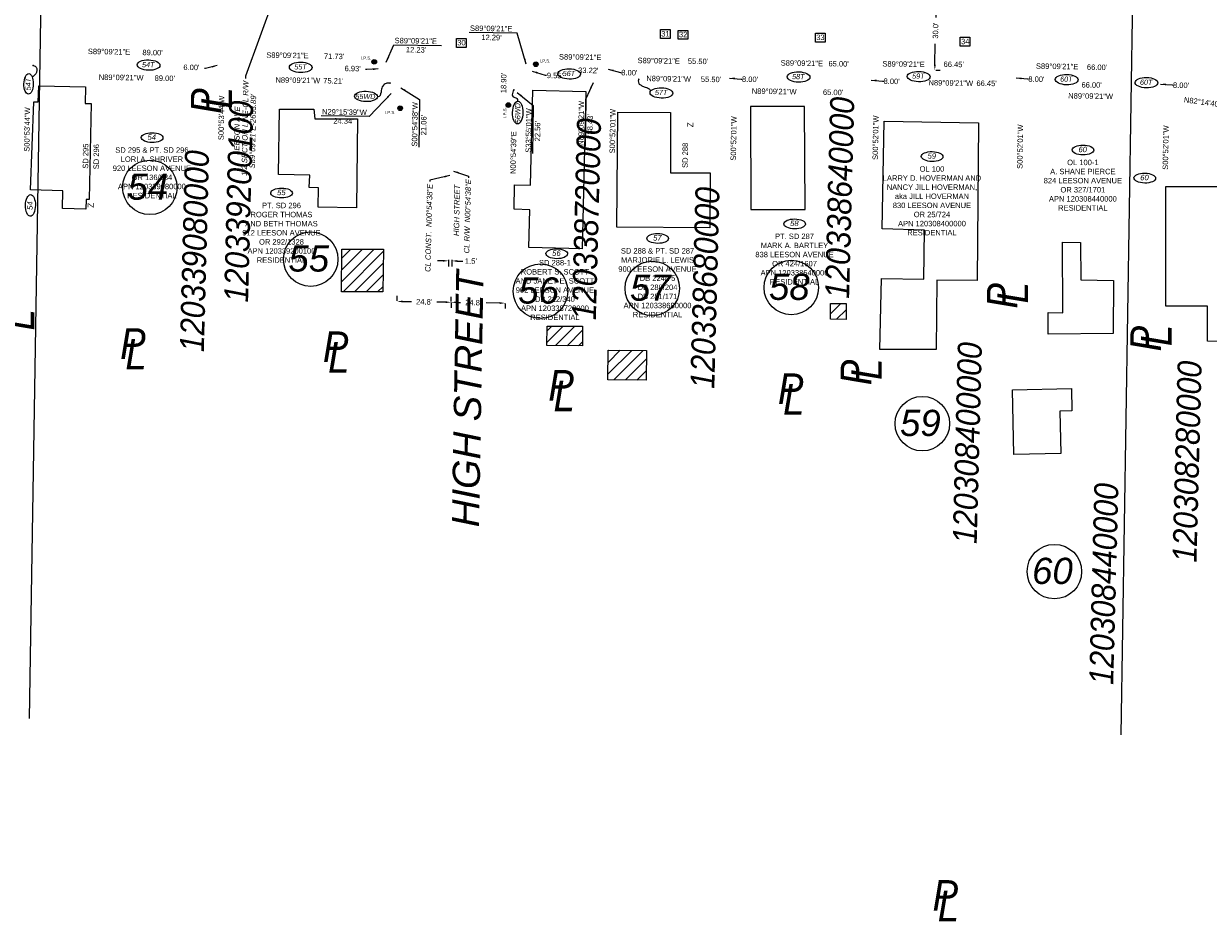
# Model space of a CAD drawing. Header units: feet. Extents: x 1372214 to 1390604, y 439650 to 444412.
# Tile 7 of 12: x 1388695 to 1389238, y 443532 to 443943. Entities that reach past the tile are written whole.
import ezdxf
from ezdxf.enums import TextEntityAlignment as Align

# ---------------------------------------------------------------- set-up
doc = ezdxf.new("R2010")
doc.units = ezdxf.units.FT
doc.header["$MEASUREMENT"] = 0
for name, color, linetype in [('BD_X_Building', 30, 'Continuous'), ('RW_P_Text', 130, 'Continuous'), ('RW_P_Text-Boundary', 20, 'Continuous'), ('RW_X_Text-PropMap', 10, 'Continuous'), ('SC_Scratch20', 7, 'Continuous'), ('SC_Shading1', 253, 'Continuous')]:
    doc.layers.add(name, color=color, linetype=linetype)
doc.styles.add('Slanted', font='font31.shx', dxfattribs={"height": 0.14})
doc.styles.add('Slanted-Normal', font='font31.shx', dxfattribs={"height": 0.14})
doc.styles.get("Standard").update_dxf_attribs({"font": 'arial.ttf'})
doc.styles.add('Style-font31', font='font31.shx')
doc.styles.add('Text - CenterTop 0.14 Italic', font='ariali.ttf', dxfattribs={"height": 0.14})
doc.dimstyles.get("Standard").update_dxf_attribs({"dimtxt": 0.18, "dimasz": 0.18, "dimexe": 0.18, "dimexo": 0.0625, "dimgap": 0.09, "dimtad": 0, "dimtih": 1, "dimtoh": 1, "dimdec": 4, "dimzin": 0, "dimdsep": 46, "dimtxsty": 'Standard', "dimcen": 0.09, "dimadec": 0, "dimazin": 0, "dimtfac": 1, "dimtdec": 4, "dimtofl": 0, "dimtmove": 0, "dimatfit": 3, "dimfxl": 1, "dimtolj": 1, "dimtzin": 0, "dimarcsym": 0})

# ---------------------------------------------------------------- blocks, each defined once
blk = doc.blocks.new('*D828')
at = {"layer": 'Defpoints', "color": 0, "transparency": 16777216}
for p in [(1388889.98, 443835.47), (1388891.48, 443835.45), (1388891.46, 443834.04)]:
    blk.add_point(p, dxfattribs=at)
at = {"layer": 'RW_P_Text', "color": 0, "lineweight": -2, "transparency": 16777216}
for p, q in [((1388887.45, 443834.1), (1388884.95, 443834.14)), ((1388889.96, 443834.6), (1388889.92, 443831.56)), ((1388891.46, 443834.58), (1388891.42, 443831.54)), ((1388893.96, 443834), (1388896.46, 443833.96))]:
    blk.add_line(p, q, dxfattribs=at)
at = {"layer": 'RW_P_Text', "color": 0, "transparency": 16777216}
for points in [[(1388887.46, 443834.52), (1388887.45, 443833.69), (1388889.96, 443834.06)], [(1388893.96, 443834.42), (1388893.95, 443833.58), (1388891.46, 443834.04)]]:
    blk.add_solid(points, dxfattribs=at)
at = {"layer": 'RW_P_Text', "color": 0, "transparency": 16777216, "insert": (1388900.2, 443833.96), "char_height": 2.502, "attachment_point": 5}
blk.add_mtext("\\A1;1.5'", dxfattribs=at)
blk = doc.blocks.new('*D844')
at = {"layer": 'Defpoints', "color": 0, "transparency": 16777216}
for p in [(1389112.82, 443951.38, 782.74), (1389113.24, 443951.37), (1389112.24, 443921.39)]:
    blk.add_point(p, dxfattribs=at)
at = {"layer": 'RW_P_Text', "color": 0, "lineweight": -2, "transparency": 16777216}
for p, q in [((1389113.68, 443951.36), (1389115.74, 443951.32)), ((1389113.19, 443948.87), (1389113.13, 443945.54)), ((1389112.71, 443923.89), (1389112.89, 443933.35)), ((1389113.11, 443921.38), (1389115.16, 443921.34))]:
    blk.add_line(p, q, dxfattribs=at)
at = {"layer": 'RW_P_Text', "color": 0, "transparency": 16777216}
for points in [[(1389112.77, 443948.88), (1389113.61, 443948.86), (1389113.24, 443951.37)], [(1389112.29, 443923.89), (1389113.13, 443923.88), (1389112.66, 443921.38)]]:
    blk.add_solid(points, dxfattribs=at)
at = {"layer": 'RW_P_Text', "color": 0, "transparency": 16777216, "insert": (1389113.01, 443939.45), "char_height": 2.502, "attachment_point": 5, "rotation": 88.8964, "style": 'Style-font31'}
blk.add_mtext("\\A1;30.0'", dxfattribs=at)
blk = doc.blocks.new('*D868')
at = {"layer": 'Defpoints', "color": 0, "transparency": 16777216}
for p in [(1388866.4, 443814.96), (1388891.15, 443815.11), (1388891.15, 443814.57)]:
    blk.add_point(p, dxfattribs=at)
at = {"layer": 'RW_P_Text', "color": 0, "lineweight": -2, "transparency": 16777216}
for p, q in [((1388866.41, 443815.83), (1388866.45, 443818)), ((1388868.91, 443815.46), (1388872.95, 443815.39)), ((1388888.65, 443815.15), (1388884.61, 443815.21)), ((1388891.16, 443815.43), (1388891.19, 443817.61))]:
    blk.add_line(p, q, dxfattribs=at)
at = {"layer": 'RW_P_Text', "color": 0, "transparency": 16777216}
for points in [[(1388868.92, 443815.88), (1388868.9, 443815.04), (1388866.41, 443815.5)], [(1388888.66, 443815.56), (1388888.65, 443814.73), (1388891.15, 443815.11)]]:
    blk.add_solid(points, dxfattribs=at)
at = {"layer": 'RW_P_Text', "color": 0, "transparency": 16777216, "insert": (1388878.78, 443815.3), "char_height": 2.502, "attachment_point": 5, "rotation": 359.0894, "style": 'Style-font31'}
blk.add_mtext("\\A1;24.8'", dxfattribs=at)
blk = doc.blocks.new('*D869')
at = {"layer": 'Defpoints', "color": 0, "transparency": 16777216}
for p in [(1388891.15, 443815.11), (1388891.17, 443815.84), (1388915.91, 443815.45)]:
    blk.add_point(p, dxfattribs=at)
at = {"layer": 'RW_P_Text', "color": 0, "lineweight": -2, "transparency": 16777216}
for p, q in [((1388891.15, 443814.98), (1388891.12, 443812.61)), ((1388893.66, 443815.07), (1388895.47, 443815.04)), ((1388913.4, 443814.75), (1388907.13, 443814.85)), ((1388915.9, 443814.58), (1388915.86, 443812.21))]:
    blk.add_line(p, q, dxfattribs=at)
at = {"layer": 'RW_P_Text', "color": 0, "transparency": 16777216}
for points in [[(1388893.66, 443815.49), (1388893.65, 443814.65), (1388891.15, 443815.11)], [(1388913.41, 443815.17), (1388913.39, 443814.34), (1388915.9, 443814.72)]]:
    blk.add_solid(points, dxfattribs=at)
at = {"layer": 'RW_P_Text', "color": 0, "transparency": 16777216, "insert": (1388901.3, 443814.95), "char_height": 2.502, "attachment_point": 5, "rotation": 359.0894, "style": 'Style-font31'}
blk.add_mtext("\\A1;24.8'", dxfattribs=at)

msp = doc.modelspace()

# ---------------------------------------------------------------- hatches: boundary and pattern name
at = {"layer": 'SC_Shading1'}
h = msp.add_hatch(dxfattribs=at)
h.set_pattern_fill('ANSI31', color=256, scale=30)
h.paths.add_polyline_path([(1388860.14036, 443839.47179), (1388859.90611, 443819.868), (1388840.85198, 443819.92922), (1388841.03604, 443839.46456)])
h = msp.add_hatch(dxfattribs=at)
h.set_pattern_fill('ANSI31', color=256, scale=30)
h.paths.add_polyline_path([(1389072.04109, 443807.29026), (1389064.84815, 443807.34), (1389064.84815, 443814.59093), (1389072.04109, 443814.54119)])
h = msp.add_hatch(dxfattribs=at)
h.set_pattern_fill('ANSI31', color=256, scale=30)
h.paths.add_polyline_path([(1388951.25773, 443804.15709), (1388951.25773, 443795.19503), (1388934.99879, 443795.29366), (1388935.11684, 443804.13796)])
h = msp.add_hatch(dxfattribs=at)
h.set_pattern_fill('ANSI31', color=256, scale=30)
h.paths.add_polyline_path([(1388980.43388, 443779.4562), (1388962.91704, 443779.61584), (1388963.04064, 443793.17676), (1388980.55748, 443793.01712)])

# ---------------------------------------------------------------- linework, layer by layer
at = {"layer": 'BD_X_Building'}
for points in [[(1388723.71529, 443913.68414), (1388723.53495, 443906.16028), (1388726.23068, 443906.10799), (1388725.36759, 443862.08376), (1388723.95883, 443862.14922), (1388723.84543, 443857.79892), (1388713.12852, 443857.97152), (1388713.28022, 443866.15481), (1388698.51832, 443866.6082), (1388699.97922, 443906.91426), (1388701.93613, 443906.85415), (1388702.23965, 443914.19471)], [(1389194.3638, 443800.80838), (1389164.54444, 443800.54098), (1389164.55094, 443810.41833), (1389171.24657, 443810.33458), (1389171.16291, 443842.62281), (1389179.36535, 443842.53906), (1389179.53267, 443825.30748), (1389194.52927, 443825.13743)], [(1388860.14036, 443839.47179), (1388859.90611, 443819.868), (1388840.85198, 443819.92922), (1388841.03604, 443839.46456)], [(1389072.04109, 443807.29026), (1389064.84815, 443807.34), (1389064.84815, 443814.59093), (1389072.04109, 443814.54119)], [(1388951.25773, 443804.15709), (1388951.25773, 443795.19503), (1388934.99879, 443795.29366), (1388935.11684, 443804.13796)], [(1388980.43388, 443779.4562), (1388962.91704, 443779.61584), (1388963.04064, 443793.17676), (1388980.55748, 443793.01712)], [(1389148.26543, 443775.10326), (1389175.22315, 443775.64498), (1389175.41926, 443765.42537), (1389169.97177, 443765.32084), (1389170.37982, 443745.81506), (1389148.86958, 443745.37787)]]:
    msp.add_lwpolyline(points, close=True, dxfattribs=at)
for points in [[(1388928.55, 443912.20431), (1388952.906, 443911.614), (1388951.12066, 443839.53314), (1388926.76466, 443840.12345), (1388927.19495, 443857.49561), (1388920.03659, 443857.73218), (1388920.19461, 443868.86492), (1388927.47208, 443868.68467), (1388928.55, 443912.20431)], [(1389218.49748, 443868.06724), (1389242.82806, 443868.06724), (1389242.82806, 443845.76445), (1389274.47616, 443845.76445), (1389274.52352, 443812.52907), (1389260.24268, 443812.63408), (1389260.13764, 443796.99629), (1389237.56048, 443797.3113), (1389237.56048, 443813.3687), (1389218.49748, 443813.3687), (1389218.49748, 443868.06724)]]:
    msp.add_lwpolyline(points, dxfattribs=at)
for points, elevation in [([(1388812.487, 443903.447), (1388828.326, 443903.43), (1388828.671, 443899.07653), (1388848.18173, 443899.07653), (1388847.75769, 443858.33798), (1388830.16855, 443858.64917), (1388830.32285, 443867.53853), (1388826.14355, 443867.64991), (1388826.37315, 443873.30833), (1388812.06443, 443873.59614)], 789.678), ([(1388991.66107, 443874.37539), (1389009.7875, 443874.37539), (1389009.58393, 443849.1336), (1388967.01564, 443849.43884), (1388967.4883, 443902.05584), (1388991.651, 443901.904)], 786.545), ([(1389053.063, 443904.686), (1389028.23649, 443904.686), (1389028.39461, 443857.50048), (1389053.22112, 443857.50048)], 784.981), ([(1389132.72157, 443897.19619), (1389132.13624, 443825.03795), (1389113.55805, 443825.28835), (1389113.25036, 443793.41801), (1389087.51455, 443793.52047), (1389088.22567, 443825.95197), (1389107.71948, 443825.62462), (1389107.88401, 443848.05548), (1389088.55287, 443848.71018), (1389089.407, 443898.035)], 787.3175)]:
    msp.add_lwpolyline(points, close=True, dxfattribs=dict(at, elevation=elevation))
at = {"layer": 'RW_P_Text', "const_width": 0.378}
for points in [[(1388699.87198, 443923.49479, 1), (1388699.49398, 443923.49479, 1)], [(1388977.26266, 443917.16869, 1), (1388976.88466, 443917.16869, 1)], [(1388863.34548, 443915.4637, 1), (1388862.96748, 443915.4637, 1)], [(1388919.90743, 443912.55234, 1), (1388919.90743, 443912.17434, 1)]]:
    msp.add_lwpolyline(points, format="xyb", close=True, dxfattribs=at)
at = {"layer": 'RW_P_Text'}
for centre, major_axis in [((1388752.55287, 443923.66619), (5.21405, -0.119)), ((1388822.26796, 443922.65908), (5.21405, -0.119)), ((1388945.19692, 443919.63546), (5.21405, -0.119)), ((1388697.60385, 443915.08046), (0.1071, 4.69264)), ((1389050.29071, 443918.21456), (5.21405, -0.119)), ((1389105.27734, 443918.41485), (5.21405, -0.119)), ((1389173.06156, 443917.02101), (5.21405, -0.119)), ((1389209.62041, 443915.62408), (5.21405, -0.119)), ((1388852.1679, 443909.32689), (5.21405, -0.119)), ((1388987.4648, 443910.93772), (5.21405, -0.119)), ((1388921.64149, 443901.95814), (0.119, 5.21405)), ((1388754.15816, 443890.47404), (4.9666, -0.06735)), ((1389111.44173, 443881.82436), (4.9666, -0.06735)), ((1389180.55656, 443884.81351), (4.9666, -0.06735)), ((1389208.84351, 443871.93608), (4.9666, -0.06735)), ((1388698.46704, 443859.4649), (0.06735, 4.9666)), ((1388813.50335, 443865.11793), (4.9666, -0.06735)), ((1389048.49165, 443850.98354), (4.9666, -0.06735)), ((1388985.74338, 443844.32571), (4.9666, -0.06735)), ((1388939.49599, 443837.31233), (4.9666, -0.06735))]:
    msp.add_ellipse(centre, major_axis=major_axis, ratio=0.456699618, dxfattribs=at)
for points in [[(1388699.68298, 443923.49479), (1388700.64518, 443923.11584), (1388701.32119, 443922.07478), (1388701.29233, 443920.61131), (1388700.64768, 443919.39239), (1388699.29912, 443918.09347)], [(1388977.07366, 443917.16869), (1388976.87351, 443916.4298), (1388977.0895, 443915.27085), (1388978.13073, 443914.42859), (1388979.55112, 443913.80025), (1388981.54636, 443913.0185), (1388982.54436, 443911.81509)], [(1388863.15648, 443915.4637), (1388862.48299, 443915.45606), (1388860.95479, 443915.06324), (1388859.55719, 443913.66668), (1388859.03332, 443911.30956), (1388857.71143, 443909.17444), (1388857.37733, 443909.33611)], [(1388919.90743, 443912.36334), (1388919.35707, 443911.28649), (1388919.15194, 443910.12943), (1388919.61756, 443909.19845), (1388921.0365, 443908.57766), (1388921.72153, 443907.17238)]]:
    msp.add_spline(points, degree=3, dxfattribs=at)
at = {"layer": 'RW_P_Text-Boundary'}
for points in [[(1388986.9932, 443939.92738), (1388991.40724, 443939.92738), (1388991.40724, 443935.81964), (1388986.9932, 443935.81964)], [(1388995.13216, 443939.57965), (1388999.5462, 443939.57965), (1388999.5462, 443935.47191), (1388995.13216, 443935.47191)], [(1389057.9968, 443938.30451), (1389062.41084, 443938.30451), (1389062.41084, 443934.19677), (1389057.9968, 443934.19677)], [(1388893.58877, 443935.84836), (1388898.00281, 443935.84836), (1388898.00281, 443931.74062), (1388893.58877, 443931.74062)], [(1389124.35017, 443936.39994), (1389128.76421, 443936.39994), (1389128.76421, 443932.2922), (1389124.35017, 443932.2922)]]:
    msp.add_lwpolyline(points, close=True, dxfattribs=at)
at = {"layer": 'RW_P_Text-Boundary', "const_width": 1.05}
for points in [[(1388855.39226, 443925.16859, 1), (1388856.44226, 443925.16859, 1)], [(1388929.40302, 443924.07824, 1), (1388930.45302, 443924.07824, 1)], [(1388916.81724, 443905.36049, 1), (1388917.86724, 443905.36049, 1)], [(1388867.28843, 443903.93578, 1), (1388868.33843, 443903.93578, 1)]]:
    msp.add_lwpolyline(points, format="xyb", close=True, dxfattribs=at)
at = {"layer": 'RW_P_Text-Boundary'}
for centre in [(1388855.91726, 443925.16859), (1388929.92802, 443924.07824), (1388917.34224, 443905.36049), (1388867.81343, 443903.93578)]:
    msp.add_circle(centre, 1.05, dxfattribs=at)
at = {"layer": 'RW_X_Text-PropMap'}
for centre in [(1388753.14817, 443867.70011), (1388826.82947, 443834.82118), (1388932.0769, 443820.16448), (1388983.26372, 443821.46387), (1389046.93803, 443821.85675), (1389106.95455, 443759.54671), (1389167.45122, 443691.81927)]:
    msp.add_circle(centre, 12.48, dxfattribs=at)
at = {"layer": 'SC_Scratch20'}
for p, q in [((1388698.08899, 443624.53444), (1388708.7415, 444292.37816)), ((1389198.03474, 443617.16907), (1389208.68724, 444285.01278))]:
    msp.add_line(p, q, dxfattribs=at)

# ---------------------------------------------------------------- texts
at = {"layer": 'RW_P_Text', "style": 'Text - CenterTop 0.14 Italic', "width": 0.9}
for s, p in [('54T', (1388752.41308, 443922.68018)), ('55T', (1388822.12817, 443921.67307)), ('56T', (1388945.05712, 443918.64945)), ('58T', (1389050.15092, 443917.22855)), ('59T', (1389105.13755, 443917.42884)), ('60T', (1389172.92177, 443916.035)), ('60T', (1389209.48062, 443914.63807)), ('57T', (1388987.32501, 443909.95171)), ('55WD', (1388851.8899, 443908.11946))]:
    msp.add_text(s, height=2.4, dxfattribs=at).set_placement(p, align=Align.CENTER)
for s, p in [('54T', (1388698.58986, 443914.94067)), ('56WD', (1388922.84891, 443901.68014))]:
    msp.add_text(s, height=2.4, rotation=90, dxfattribs=at).set_placement(p, align=Align.CENTER)
at = {"layer": 'RW_P_Text', "style": 'Text - CenterTop 0.14 Italic'}
for s, rotation, p in [('1/2 SECTION LINE-CL R/W', 89.003496, (1388797.60172, 443872.94475)), ('S89%%D09\'21"E-2653.89\'', 89.003496, (1388801.25888, 443876.34748)), ('LEESON AVE', 89.003496, (1388794.08229, 443882.5963)), ('CL R/W  N00%%D54\'38"E', 88.5426211, (1388899.44274, 443837.47926)), ('CL CONST.  N00%%D54\'38"E', 88.5426211, (1388881.63827, 443828.97165)), ('HIGH STREET', 89.003496, (1388894.76307, 443845.40992))]:
    msp.add_text(s, height=2.5, rotation=rotation, dxfattribs=at).set_placement(p)
for s, p in [('54', (1388754.01836, 443889.48803)), ('60', (1389180.41677, 443883.8275)), ('59', (1389111.30194, 443880.83835)), ('60', (1389208.70372, 443870.95007)), ('55', (1388813.36356, 443864.13192)), ('58', (1389048.35186, 443849.99753)), ('57', (1388985.60359, 443843.3397)), ('56', (1388939.35619, 443836.32632))]:
    msp.add_text(s, height=2.5, dxfattribs=at).set_placement(p, align=Align.CENTER)
msp.add_text('54', height=2.5, rotation=90, dxfattribs=at).set_placement((1388699.45305, 443859.32511), align=Align.CENTER)
at = {"layer": 'RW_P_Text', "attachment_point": 1, "rotation": 89.4939169, "style": 'Slanted'}
for s, insert, char_height in [('\\A1;\\pxqc;Z', (1388999.17928, 443880.1578), 2.8), ('\\A1;SD 295', (1388722.39713, 443876.2546), 2.5), ('\\A1;\\pxqc;SD 296', (1388727.21164, 443865.58548), 2.5), ('\\A1;SD 288', (1388997.01687, 443876.63793), 2.5), ('\\A1;\\pxqc;Z', (1388724.52079, 443843.34832), 2.8)]:
    msp.add_mtext_dynamic_manual_height_columns(s, width=32.3551037, gutter_width=0.7, heights=[4.48565], dxfattribs=dict(at, insert=insert, char_height=char_height))
at = {"layer": 'RW_P_Text', "char_height": 2.5, "attachment_point": 1, "style": 'Slanted'}
for s, heights, insert in [('\\A1;\\pxqc;SD 295 & PT. SD 296\\PLORI A. SHRIVER\\P920 LEESON AVENUE\\POR 136/834\\P{\\A0;APN 120339080000\\PRESIDENTIAL}', [40.04725], (1388721.41885, 443886.03854)), ('\\A1;\\pxqc;OL 100-1\\PA. SHANE PIERCE\\P824 LEESON AVENUE\\POR 327/1701\\P{\\A0;APN 120308440000\\PRESIDENTIAL}', [40.04725], (1389147.81725, 443880.378)), ('\\A1;\\pxqc;OL 100\\PLARRY D. HOVERMAN AND \\PNANCY JILL HOVERMAN, \\Paka JILL HOVERMAN\\P830 LEESON AVENUE\\POR 25/724\\P{\\A0;APN 120308400000\\PRESIDENTIAL}', [40.04725], (1389078.70242, 443877.38886)), ('\\A1;\\pxqc;PT. SD 296\\PROGER THOMAS\\PAND BETH THOMAS\\P912 LEESON AVENUE\\POR 292/1328\\P{\\A0;APN 120339200100\\PRESIDENTIAL}', [40.20671], (1388780.76404, 443860.68243)), ('\\A1;\\pxqc;PT. SD 287\\PMARK A. BARTLEY\\P838 LEESON AVENUE\\POR 424/1607\\P{\\A0;APN 120338640000\\PRESIDENTIAL}', [40.04725], (1389015.75235, 443846.54804)), ('\\A1;\\pxqc;SD 288 & PT. SD 287\\PMARJORIE L. LEWIS\\P900 LEESON AVENUE\\PDB 224/75\\PDB 280/204\\PDB 281/171\\PAPN 120338680000\\PRESIDENTIAL', [40.04725], (1388953.00407, 443839.89021)), ('\\A1;\\pxqc;SD 288-1\\PROBERT S. SCOTT\\PAND JANET E. SCOTT\\P902 LEESON AVENUE\\PDB 212/340\\PAPN 120338720000\\PRESIDENTIAL', [40.04725], (1388906.00992, 443834.47026))]:
    msp.add_mtext_dynamic_manual_height_columns(s, width=65.3297739, gutter_width=0.7, heights=heights, dxfattribs=dict(at, insert=insert))
at = {"layer": 'RW_P_Text-Boundary', "style": 'Slanted-Normal'}
for s, rotation, p in [('S89°09\'21"E', 359.1738952, (1388899.75509, 443939.3357)), ('S89°09\'21"E', 359.1738952, (1388865.2225, 443933.70027)), ("12.29'", 359.1738952, (1388904.94956, 443935.15047)), ('S89°09\'21"E', 359.1559152, (1388724.7389, 443928.72583)), ("89.00'", 359.1559594, (1388749.72883, 443928.23062)), ('S89°09\'21"E', 359.1559152, (1388806.44969, 443927.05281)), ("71.73'", 359.1559594, (1388832.8686, 443926.52046)), ("12.23'", 359.1738952, (1388870.41697, 443929.51504)), ('S89°09\'21"E', 359.1559152, (1388940.51478, 443926.25507)), ("6.00'", 359.1559152, (1388768.47601, 443921.44196)), ("6.93'", 359.1559152, (1388842.34092, 443920.90735)), ("33.22'", 359.1559594, (1388949.29053, 443920.07708)), ('S89°09\'21"E', 359.1559152, (1388976.50424, 443924.5665)), ("55.50'", 359.1559594, (1388999.54718, 443924.23457)), ('S89°09\'21"E', 359.1559152, (1389042.05979, 443923.44807)), ("65.00'", 359.1559594, (1389063.94617, 443923.11614)), ('S89°09\'21"E', 359.1559152, (1389088.64772, 443923.04817)), ("66.45'", 359.1559594, (1389116.66653, 443922.83583)), ('S89°09\'21"E', 359.1559152, (1389158.97159, 443921.99673)), ("66.00'", 359.1559594, (1389182.32237, 443921.5107)), ('N89°09\'21"W', 359.1559152, (1388729.70667, 443916.91659)), ("89.00'", 359.1559594, (1388755.3168, 443916.48311)), ('N89°09\'21"W', 359.1559152, (1388810.64339, 443915.64058)), ("75.21'", 359.1559594, (1388832.52976, 443915.30866)), ("18.90'", 89.0891934, (1388916.3665, 443910.79949)), ("9.55'", 359.1559152, (1388934.97239, 443917.7217)), ("8.00'", 359.1559152, (1388969.05747, 443919.0203)), ("55.50'", 359.1559594, (1389005.49949, 443915.96765)), ("8.00'", 359.1559152, (1389024.33643, 443916.00057)), ("8.00'", 359.1559152, (1389089.19343, 443915.05403)), ("66.45'", 359.1559594, (1389131.71905, 443914.14944)), ("8.00'", 359.1559152, (1389155.50285, 443916.03615)), ('N89°09\'21"W', 359.1559152, (1389028.83043, 443910.54886)), ("65.00'", 359.1559594, (1389061.42539, 443910.02846)), ("66.00'", 359.1559594, (1389179.82557, 443913.42032)), ("8.00'", 359.1559152, (1389221.7431, 443913.25887)), ('S00°53\'44"W', 89.1044444, (1388786.98817, 443889.31517)), ('N89°09\'21"W', 359.1559152, (1389173.76155, 443908.39749)), ('N82°14\'40"W', 352.4238608, (1389226.64287, 443906.65062)), ('S00°53\'44"W', 89.1044444, (1388698.01507, 443883.98848)), ("21.06'", 89.1738952, (1388879.76117, 443891.54761)), ("38.43'", 89.1738952, (1388955.94725, 443891.91366)), ('S00°52\'01"W', 89.1330556, (1388966.17104, 443883.24242)), ('S00°52\'01"W', 89.1330556, (1389086.62155, 443880.25339)), ("24.34'", 359.1738952, (1388837.1914, 443896.91092)), ("22.56'", 89.1738952, (1388931.89034, 443888.75379)), ('S00°52\'01"W', 89.1330556, (1389021.59473, 443879.90419)), ('S00°52\'01"W', 89.1330556, (1389152.81987, 443876.1585)), ('S00°52\'01"W', 89.1330556, (1389219.48767, 443875.73551)), ('N00°54\'39"E', 89.0891934, (1388920.72351, 443873.8101))]:
    msp.add_text(s, height=2.5, rotation=rotation, dxfattribs=at).set_placement(p)
for s, rotation, width, p in [('31', 0.1046827, 0.9, (1388987.34869, 443936.7678)), ('32', 0.1046827, 0.9, (1388995.48765, 443936.42007)), ('30', 0.1046827, 0.9, (1388893.94426, 443932.68878)), ('33', 0.1046827, 0.9, (1389058.35229, 443935.14493)), ('34', 0.1046827, 0.9, (1389124.70566, 443933.24036)), ('N89°09\'21"W', 359.1559152, 0.9, (1388980.52605, 443916.3367)), ('N89°09\'21"W', 359.1559152, 0.9, (1389109.78207, 443914.41682)), ('N89°09\'21"W', 89.1738952, 0.95, (1388951.76201, 443886.71919)), ('N29°15\'39"W', 359.1738952, 0.95, (1388831.99693, 443901.09615)), ('S00°54\'38"W', 89.1738952, 0.95, (1388875.57594, 443886.35314)), ('S33°55\'01"W', 89.1738952, 0.95, (1388927.70511, 443883.55933))]:
    msp.add_text(s, height=2.5, rotation=rotation, dxfattribs=dict(at, width=width)).set_placement(p)
at = {"layer": 'RW_P_Text-Boundary'}
for p in [(1388849.82509, 443926.21331), (1388931.78905, 443924.86373), (1388860.85667, 443901.265)]:
    msp.add_text('I.P.S.', height=1.4, dxfattribs=at).set_placement(p)
msp.add_text('I.P.S.', height=1.4, rotation=90, dxfattribs=at).set_placement((1388916.38439, 443899.5439))
at = {"layer": 'RW_X_Text-PropMap', "style": 'Text - CenterTop 0.14 Italic', "width": 0.9}
for s, height, rotation, p in [('P', 14, 90, (1388785.91984, 443901.34332)), ('L', 14, 90, (1388790.76357, 443903.72802)), ('120338640000', 11, 88.5, (1389073.39503, 443816.67664)), ('120339200100', 11, 88.5, (1388798.11488, 443814.93546)), ('120338720000', 11, 88.5, (1388957.42475, 443806.8748)), ('120339080000', 11, 88.5, (1388777.86807, 443792.25499)), ('120338680000', 11, 88.5, (1389011.66684, 443775.44577)), ('P', 14, 90, (1389150.533, 443812.17986)), ('L', 14, 90, (1389155.37674, 443814.56456)), ('L', 14, 90, (1388700.16562, 443802.19799)), ('P', 14, 90, (1389216.24434, 443792.605)), ('L', 14, 90, (1389221.08808, 443794.9897)), ('120308400000', 11, 88.5, (1389131.85914, 443704.41363)), ('P', 14, 90, (1389083.54667, 443777.11738)), ('L', 14, 90, (1389088.3904, 443779.50207)), ('120308280000', 11, 88.5, (1389232.51575, 443695.88681)), ('120308440000', 11, 88.5, (1389194.37077, 443639.92353))]:
    msp.add_text(s, height=height, rotation=rotation, dxfattribs=at).set_placement(p)
at = {"layer": 'RW_X_Text-PropMap', "style": 'Text - CenterTop 0.14 Italic'}
for s, p in [('54', (1388742.92547, 443862.02917)), ('55', (1388816.60677, 443829.15024)), ('56', (1388921.8542, 443814.49354)), ('57', (1388973.04102, 443815.79293)), ('58', (1389036.71533, 443816.18581)), ('59', (1389096.73185, 443753.87577)), ('60', (1389157.22851, 443686.14833))]:
    msp.add_text(s, height=12, dxfattribs=at).set_placement(p)
msp.add_text('HIGH STREET', height=12.5, rotation=89.003496, dxfattribs=at).set_placement((1388903.92528, 443712.06851))
at = {"layer": 'RW_X_Text-PropMap', "style": 'Text - CenterTop 0.14 Italic', "width": 0.9}
for s, p in [('P', (1388739.52335, 443789.20744)), ('L', (1388741.90805, 443784.3637)), ('P', (1388832.37849, 443787.75596)), ('L', (1388834.76318, 443782.91222)), ('P', (1388935.6414, 443770.09232)), ('P', (1389040.78912, 443768.54325)), ('L', (1388938.02609, 443765.24859)), ('L', (1389043.17381, 443763.69951)), ('P', (1389111.62658, 443536.5919)), ('L', (1389114.01127, 443531.74817))]:
    msp.add_text(s, height=14, dxfattribs=at).set_placement(p)

# ---------------------------------------------------------------- dimensions: what is measured, and where the dimension line sits
at = {"layer": 'RW_P_Text'}
for base, p1, p2, angle, picture, middle in [((1389113.23945, 443951.37248), (1389112.23859, 443921.39238), (1389112.81629, 443951.38063, 782.74044), 88.8963804, '*D844', (1389113.00975, 443939.4489)), ((1388891.154772, 443815.108476), (1388915.913334, 443815.450492), (1388891.166459, 443815.843807), 179.0894448, '*D869', (1388901.300167, 443814.94723))]:
    dim = msp.add_linear_dim(base=base, p1=p1, p2=p2, angle=angle, dimstyle='Standard', override={"dimscale": 13.9, "dimtih": 0, "dimtoh": 0, "dimdec": 1, "dimpost": "'", "dimtxsty": 'Style-font31', "dimaunit": 1, "dimadec": 3, "dimtdec": 1}, dxfattribs=at)
    dim.commit()
    dim.dimension.update_dxf_attribs({"geometry": picture, "text_midpoint": middle, "dimtype": 161})
dim = msp.add_aligned_dim(p1=(1388889.97823, 443835.47198), p2=(1388891.47804, 443835.44814), distance=-1.4073, text="1.5'", dimstyle='Standard', override={"dimscale": 13.9, "dimaunit": 1, "dimadec": 3}, dxfattribs=at)
dim.commit()
dim.dimension.update_dxf_attribs({"geometry": '*D828', "text_midpoint": (1388900.20095, 443833.96149)})
dim = msp.add_aligned_dim(p1=(1388866.399268, 443814.958877), p2=(1388891.146143, 443814.565562), distance=0.540047, dimstyle='Standard', override={"dimscale": 13.9, "dimtih": 0, "dimtoh": 0, "dimdec": 1, "dimpost": "'", "dimtxsty": 'Style-font31', "dimaunit": 1, "dimadec": 3, "dimtdec": 1}, dxfattribs=at)
dim.commit()
dim.dimension.update_dxf_attribs({"geometry": '*D868', "text_midpoint": (1388878.781288, 443815.302198)})

# ---------------------------------------------------------------- leaders
for points, override in [([(1388810.34849, 443955.54813), (1388796.98365, 443918.537), (1388796.98365, 443917.49694)], {"dimscale": 12, "dimgap": 0.09, "dimtad": 0, "dimaunit": 1, "dimadec": 3}), ([(1388890.52178, 443873.13434), (1388881.3395, 443870.99256), (1388881.3118, 443870.32753)], {"dimscale": 13.9, "dimgap": 0.09, "dimtad": 0, "dimaunit": 1, "dimadec": 3}), ([(1388892.16553, 443875.1962), (1388899.03714, 443872.80328), (1388899.0413, 443872.07728)], {"dimscale": 13.9, "dimgap": 0.09, "dimtad": 0, "dimaunit": 1, "dimadec": 3})]:
    msp.add_leader(points, dimstyle='Standard', override=override, dxfattribs=at)
at = {"layer": 'RW_P_Text-Boundary'}
for points in [[(1388925.56642, 443924.05212), (1388921.31825, 443938.31871), (1388899.44212, 443938.61658)], [(1388861.44154, 443925.06567), (1388864.90953, 443932.98116), (1388886.78566, 443932.68328)], [(1388784.04696, 443923.47397), (1388778.65396, 443922.1682), (1388778.12443, 443922.18251)], [(1388857.78314, 443921.93273), (1388852.51887, 443921.63359), (1388851.98933, 443921.6479)], [(1388928.25119, 443920.90507), (1388934.2414, 443919.0311), (1388934.77093, 443919.01679)], [(1388963.12228, 443921.79679), (1388968.64886, 443920.3297), (1388969.17839, 443920.31539)], [(1389018.6998, 443917.75274), (1389023.92781, 443917.30997), (1389024.45735, 443917.29565)], [(1389083.5568, 443916.8062), (1389088.78482, 443916.36343), (1389089.31436, 443916.34912)], [(1389149.86622, 443917.78833), (1389155.09424, 443917.34555), (1389155.62377, 443917.33124)], [(1388868.03412, 443913.3383), (1388876.59293, 443907.91631), (1388876.29506, 443886.04018)], [(1388921.39692, 443911.18143), (1388928.7221, 443905.12249), (1388928.42423, 443883.24636)], [(1388956.18231, 443915.5273), (1388952.779, 443908.28235), (1388952.48113, 443886.40622)], [(1389216.10647, 443915.01104), (1389221.33449, 443914.56827), (1389221.86403, 443914.55396)], [(1388863.71599, 443910.72188), (1388853.5601, 443900.07916), (1388831.68397, 443900.37703)]]:
    msp.add_leader(points, dimstyle='Standard', override={"dimscale": 13.9, "dimgap": 0.09, "dimtad": 0, "dimaunit": 1, "dimadec": 3}, dxfattribs=at)

doc.saveas('drawing.dxf')
